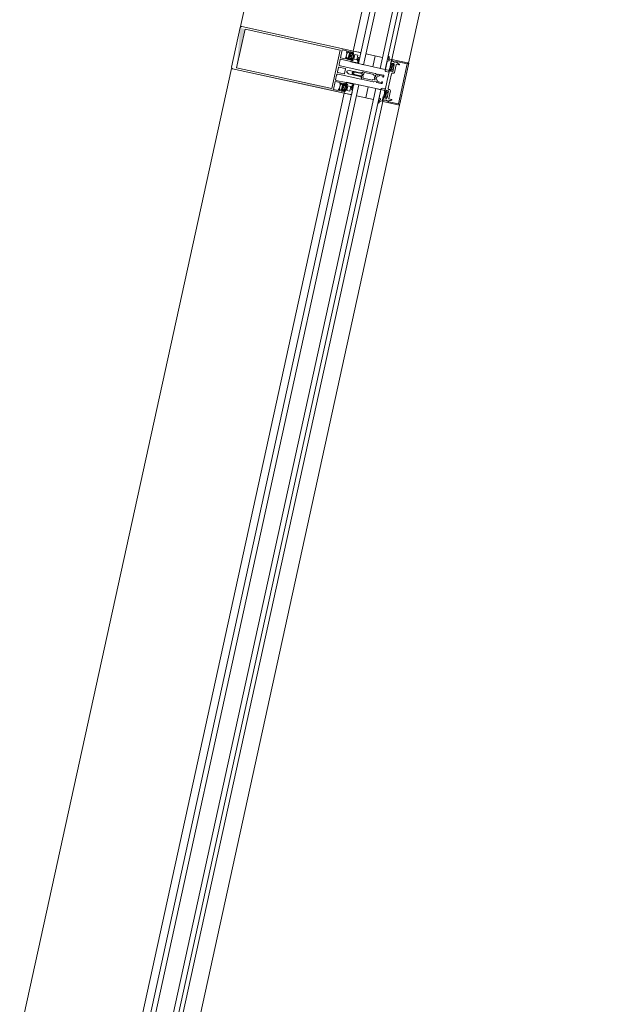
# Model space of a CAD drawing. Header units: metres. Extents: x 233012 to 233264, y 553571 to 554014.
# Tile 160 of 256: x 233198.136 to 233198.833, y 553808.751 to 553809.896. Entities that reach past the tile are written whole.
import ezdxf

# ---------------------------------------------------------------- set-up
doc = ezdxf.new("R2010")
doc.units = ezdxf.units.M
for name, color, linetype, lineweight in [('A-NL$1A_detailuitwerking', 252, 'Continuous', 5), ('A-NL$1B_3D-modellen_algemeen', 252, 'Continuous', 5), ('A-NL30_stijlen_dorpels-pui', 252, 'Continuous', 5), ('A-NL38_vlakvullingen-pui', 252, 'Continuous', 5)]:
    doc.layers.add(name, color=color, linetype=linetype, lineweight=lineweight)

# ---------------------------------------------------------------- blocks, each defined once
blk = doc.blocks.new('NLRS_21_CWP_dubbele beglazing_gen_mie - dubbele beglazing_gen-2812561-01_Situatie')
at = {"layer": 'A-NL38_vlakvullingen-pui'}
for p, q in [((0.588, 0.032), (-0.588, 0.032)), ((-0.588, 0.032), (-0.588, 0.026)), ((-0.588, 0.026), (0.588, 0.026)), ((0.588, 0.026), (0.588, 0.032)), ((0.588, 0.006), (-0.588, 0.006)), ((-0.588, 0.006), (-0.588, 0)), ((-0.588, 0), (0.588, 0)), ((0.588, 0), (0.588, 0.006))]:
    blk.add_line(p, q, dxfattribs=at)
blk = doc.blocks.new('Rectangular Mullion - NLRS_31_CWM_vliesgevelprofiel bxh 50x200_gen_mie-2811811-01_Situatie')
at = {"layer": 'A-NL30_stijlen_dorpels-pui'}
for p, q in [((233199.8898, 553827.935), (233199.6439, 553826.8115)), ((233200.0207, 553827.9063), (233199.7748, 553826.7829)), ((233200.0209, 553827.9063), (233200.0294, 553827.9044)), ((233200.0656, 553827.8965), (233199.8198, 553826.7731)), ((233200.0353, 553827.9031), (233200.0548, 553827.8988)), ((233199.8393, 553826.7688), (233200.0851, 553827.8922)), ((233199.7836, 553826.781), (233199.775, 553826.7828)), ((233199.809, 553826.7754), (233199.7895, 553826.7797))]:
    blk.add_line(p, q, dxfattribs=at)
blk = doc.blocks.new('Rectangular Mullion - vliesgevelprofiel_gen_bxh200x50-V58-01_Situatie')
at = {"layer": 'A-NL30_stijlen_dorpels-pui'}
h = blk.add_hatch(color=256, dxfattribs=at)
h.paths.add_polyline_path([(-0.025, 0.0408), (-0.0235, 0.0538), (-0.025, 0.1735)])
h.paths.add_polyline_path([(0.0229, 0.1692), (0.0235, 0.175), (-0.0229, 0.1692)])
at = {"layer": 'A-NL$1A_detailuitwerking'}
for p, q in [((-0.025, 0.1735), (-0.025, 0.0408)), ((0.0235, 0.175), (-0.0235, 0.175)), ((0.025, 0.0408), (0.025, 0.1735)), ((-0.0229, 0.0561), (-0.0229, 0.1692)), ((-0.0229, 0.1692), (0.0229, 0.1692)), ((0.0229, 0.1692), (0.0229, 0.0561)), ((-0.0235, 0.0481), (-0.0235, 0.0538)), ((-0.0235, 0.0538), (-0.0141, 0.0538)), ((-0.0217, 0.0481), (-0.0235, 0.0481)), ((0.0229, 0.0561), (-0.0229, 0.0561)), ((-0.0229, 0.0469), (-0.0217, 0.0481)), ((-0.0212, 0.0472), (-0.0222, 0.0461)), ((-0.0171, 0.0475), (-0.0205, 0.0475)), ((-0.0154, 0.0461), (-0.0164, 0.0472)), ((-0.0141, 0.0481), (-0.0159, 0.0481)), ((-0.0159, 0.0481), (-0.0147, 0.0469)), ((-0.0141, 0.0538), (-0.0141, 0.0481)), ((-0.0126, 0.0413), (-0.0126, 0.0533)), ((-0.0121, 0.0538), (-0.0065, 0.0538)), ((-0.005, 0.0523), (-0.005, 0.0253)), ((-0.0032, 0.0459), (-0.0032, 0.0533)), ((-0.0027, 0.0538), (0.0027, 0.0538)), ((0.0032, 0.0533), (0.0032, 0.0459)), ((0.005, 0.0253), (0.005, 0.0523)), ((0.0065, 0.0538), (0.0121, 0.0538)), ((0.0126, 0.0533), (0.0126, 0.0413)), ((0.0141, 0.0481), (0.0141, 0.0538)), ((0.0141, 0.0538), (0.0235, 0.0538)), ((0.0159, 0.0481), (0.0141, 0.0481)), ((0.0147, 0.0469), (0.0159, 0.0481)), ((0.0164, 0.0472), (0.0154, 0.0461)), ((0.0205, 0.0475), (0.0171, 0.0475)), ((0.0222, 0.0461), (0.0212, 0.0472)), ((0.0235, 0.0481), (0.0217, 0.0481)), ((0.0217, 0.0481), (0.0229, 0.0469)), ((0.0235, 0.0538), (0.0235, 0.0481)), ((-0.025, 0.0408), (-0.0231, 0.0408)), ((-0.0236, 0.0408), (-0.025, 0.0408)), ((-0.025, 0.0408), (-0.025, 0.0329)), ((-0.0229, 0.0401), (-0.0236, 0.0408)), ((-0.0235, 0.0422), (-0.0235, 0.0449)), ((-0.0235, 0.0449), (-0.0141, 0.0449)), ((-0.0217, 0.0422), (-0.0235, 0.0422)), ((-0.0231, 0.0408), (-0.0217, 0.0422)), ((-0.0219, 0.0408), (-0.023, 0.0408)), ((-0.0216, 0.0401), (-0.0229, 0.0401)), ((-0.0228, 0.0402), (-0.0214, 0.0401)), ((-0.0218, 0.0445), (-0.0226, 0.0435)), ((-0.0216, 0.0384), (-0.016, 0.0384)), ((-0.0216, 0.0349), (-0.0216, 0.0384)), ((-0.016, 0.0349), (-0.0216, 0.0349)), ((-0.0212, 0.0417), (-0.0212, 0.0429)), ((-0.0207, 0.0434), (-0.0197, 0.0434)), ((-0.0198, 0.0412), (-0.0207, 0.0412)), ((-0.0176, 0.044), (-0.02, 0.044)), ((-0.0192, 0.0427), (-0.0198, 0.0412)), ((-0.0178, 0.0412), (-0.0184, 0.0427)), ((-0.0179, 0.0434), (-0.0169, 0.0434)), ((-0.0169, 0.0412), (-0.0178, 0.0412)), ((-0.0164, 0.0429), (-0.0164, 0.0417)), ((-0.0161, 0.0402), (-0.0147, 0.0402)), ((-0.016, 0.0384), (-0.016, 0.0349)), ((-0.0141, 0.0422), (-0.0159, 0.0422)), ((-0.0159, 0.0422), (-0.0145, 0.0408)), ((-0.015, 0.0435), (-0.0158, 0.0445)), ((-0.0146, 0.0389), (-0.0158, 0.0401)), ((-0.0126, 0.0408), (-0.0157, 0.0408)), ((-0.0145, 0.0408), (-0.0131, 0.0408)), ((-0.0141, 0.0449), (-0.0141, 0.0422)), ((-0.0126, 0.0332), (-0.0126, 0.0408)), ((0.0027, 0.0454), (-0.0027, 0.0454)), ((-0.002, 0.0406), (-0.0009, 0.0426)), ((-0.002, 0.0283), (-0.002, 0.0406)), ((-0.0009, 0.0363), (-0.0019, 0.0346)), ((-0.0013, 0.0338), (-0.0004, 0.0354)), ((0.0004, 0.0353), (0.0013, 0.0338)), ((0.0009, 0.0426), (0.002, 0.0406)), ((0.0019, 0.0346), (0.0009, 0.0363)), ((0.002, 0.0406), (0.002, 0.0283)), ((0.0157, 0.0408), (0.0126, 0.0408)), ((0.0126, 0.0408), (0.0126, 0.0332)), ((0.0131, 0.0408), (0.0145, 0.0408)), ((0.0141, 0.0422), (0.0141, 0.0449)), ((0.0141, 0.0449), (0.0235, 0.0449)), ((0.0159, 0.0422), (0.0141, 0.0422)), ((0.0145, 0.0408), (0.0159, 0.0422)), ((0.0158, 0.0401), (0.0146, 0.0389)), ((0.0147, 0.0402), (0.0161, 0.0402)), ((0.0158, 0.0445), (0.015, 0.0435)), ((0.016, 0.0349), (0.016, 0.0384)), ((0.016, 0.0384), (0.0216, 0.0384)), ((0.0216, 0.0349), (0.016, 0.0349)), ((0.0164, 0.0417), (0.0164, 0.0429)), ((0.0169, 0.0434), (0.0179, 0.0434)), ((0.0178, 0.0412), (0.0169, 0.0412)), ((0.02, 0.044), (0.0176, 0.044)), ((0.0184, 0.0427), (0.0178, 0.0412)), ((0.0198, 0.0412), (0.0192, 0.0427)), ((0.0197, 0.0434), (0.0207, 0.0434)), ((0.0207, 0.0412), (0.0198, 0.0412)), ((0.0212, 0.0429), (0.0212, 0.0417)), ((0.0214, 0.0401), (0.0228, 0.0402)), ((0.0229, 0.0401), (0.0216, 0.0401)), ((0.0216, 0.0384), (0.0216, 0.0349)), ((0.0235, 0.0422), (0.0217, 0.0422)), ((0.0217, 0.0422), (0.0231, 0.0408)), ((0.0226, 0.0435), (0.0218, 0.0445)), ((0.023, 0.0408), (0.0219, 0.0408)), ((0.0236, 0.0408), (0.0229, 0.0401)), ((0.0231, 0.0408), (0.025, 0.0408)), ((0.0235, 0.0449), (0.0235, 0.0422)), ((0.025, 0.0408), (0.0236, 0.0408)), ((0.025, 0.0329), (0.025, 0.0408)), ((-0.025, 0.0329), (-0.0245, 0.032)), ((-0.0245, 0.032), (-0.0197, 0.032)), ((-0.0197, 0.032), (-0.0189, 0.0334)), ((-0.0157, 0.0331), (-0.017, 0.0336)), ((-0.0167, 0.0343), (-0.0143, 0.0332)), ((-0.0135, 0.0329), (-0.0157, 0.0331)), ((-0.0143, 0.0332), (-0.0126, 0.0332)), ((-0.0137, 0.032), (-0.0129, 0.032)), ((-0.0034, 0.0248), (-0.005, 0.0248)), ((-0.005, 0.0248), (-0.005, 0.0107)), ((-0.0045, 0.0248), (-0.0035, 0.0248)), ((-0.003, 0.0233), (-0.0017, 0.0233)), ((-0.0025, 0.0267), (-0.002, 0.0283)), ((-0.0025, 0.0258), (-0.0025, 0.0267)), ((-0.0017, 0.0233), (-0.0005, 0.024)), ((0.0005, 0.024), (0.0017, 0.0233)), ((0.0017, 0.0233), (0.003, 0.0233)), ((0.002, 0.0283), (0.0025, 0.0267)), ((0.0025, 0.0267), (0.0025, 0.0258)), ((0.005, 0.0248), (0.0034, 0.0248)), ((0.0035, 0.0248), (0.0045, 0.0248)), ((0.005, 0.0107), (0.005, 0.0248)), ((0.0126, 0.0332), (0.0143, 0.0332)), ((0.0129, 0.032), (0.0137, 0.032)), ((0.0157, 0.0331), (0.0135, 0.0329)), ((0.0143, 0.0332), (0.0167, 0.0343)), ((0.017, 0.0336), (0.0157, 0.0331)), ((0.0189, 0.0334), (0.0197, 0.032)), ((0.0197, 0.032), (0.0245, 0.032)), ((0.0245, 0.032), (0.025, 0.0329)), ((-0.0035, 0.0119), (-0.0035, 0.0228)), ((-0.0026, 0.0119), (-0.0035, 0.0119)), ((-0.0026, 0.0096), (-0.0026, 0.0119)), ((0.0035, 0.0119), (0.0026, 0.0119)), ((0.0026, 0.0119), (0.0026, 0.0096)), ((0.0035, 0.0228), (0.0035, 0.0119)), ((-0.0217, 0), (-0.0227, -0.0018)), ((-0.0105, 0), (-0.0217, 0)), ((-0.0099, -0.0011), (-0.0105, 0)), ((-0.0037, 0.0075), (-0.005, 0.0069)), ((-0.005, 0.0069), (-0.005, 0.0011)), ((-0.0048, 0.0098), (-0.0037, 0.0075)), ((-0.0037, 0.0011), (-0.0037, 0.0047)), ((-0.0027, 0.0011), (-0.0037, 0.0011)), ((-0.0034, 0.0055), (-0.0007, 0.0082)), ((-0.0011, 0.0099), (-0.0017, 0.0092)), ((0.0007, 0.0082), (0.0034, 0.0055)), ((0.0017, 0.0092), (0.0011, 0.0099)), ((0.0037, 0.0011), (0.0027, 0.0011)), ((0.0037, 0.0075), (0.0048, 0.0098)), ((0.005, 0.0069), (0.0037, 0.0075)), ((0.0037, 0.0047), (0.0037, 0.0011)), ((0.005, 0.0011), (0.005, 0.0069)), ((0.0105, 0), (0.0099, -0.0011)), ((0.0217, 0), (0.0105, 0)), ((0.0227, -0.0018), (0.0217, 0)), ((-0.0239, -0.005), (-0.025, -0.005)), ((-0.025, -0.005), (-0.025, -0.0235)), ((-0.0249, -0.0027), (-0.0248, -0.0045)), ((-0.0248, -0.0045), (-0.0193, -0.0045)), ((-0.0227, -0.0086), (-0.0239, -0.005)), ((-0.0237, -0.0122), (-0.0234, -0.0111)), ((-0.0203, -0.005), (-0.0235, -0.005)), ((-0.0235, -0.005), (-0.0225, -0.0088)), ((-0.0207, -0.008), (-0.0207, -0.0064)), ((-0.0207, -0.0064), (-0.0195, -0.0064)), ((-0.0195, -0.0055), (-0.0203, -0.005)), ((-0.02, -0.011), (-0.0108, -0.011)), ((-0.0194, -0.0062), (-0.0199, -0.0068)), ((-0.0199, -0.0068), (-0.0194, -0.0076)), ((-0.0113, -0.009), (-0.0197, -0.009)), ((-0.0195, -0.0064), (-0.0195, -0.0055)), ((-0.0185, -0.0064), (-0.0185, -0.0048)), ((-0.0185, -0.0048), (-0.0172, -0.0048)), ((-0.0163, -0.0064), (-0.0185, -0.0064)), ((-0.018, -0.0071), (-0.0142, -0.0071)), ((-0.0172, -0.0048), (-0.0163, -0.0064)), ((-0.0159, -0.0064), (-0.015, -0.0048)), ((-0.0137, -0.0064), (-0.0159, -0.0064)), ((-0.015, -0.0048), (-0.0137, -0.0048)), ((-0.0137, -0.0048), (-0.0137, -0.0064)), ((-0.0129, -0.0045), (-0.0099, -0.0045)), ((-0.0123, -0.0068), (-0.0128, -0.0062)), ((-0.0128, -0.0076), (-0.0123, -0.0068)), ((-0.0117, -0.005), (-0.0125, -0.0055)), ((-0.0125, -0.0055), (-0.0125, -0.0064)), ((-0.0125, -0.0064), (-0.0113, -0.0064)), ((0, -0.005), (-0.0117, -0.005)), ((-0.0113, -0.0064), (-0.0113, -0.009)), ((-0.0099, -0.0045), (-0.0099, -0.0011)), ((-0.0098, -0.01), (-0.0098, -0.0091)), ((-0.0088, -0.0081), (0, -0.0081)), ((0.0117, -0.005), (0, -0.005)), ((0, -0.0081), (0.0088, -0.0081)), ((0.0098, -0.0091), (0.0098, -0.01)), ((0.0099, -0.0011), (0.0099, -0.0045)), ((0.0099, -0.0045), (0.0129, -0.0045)), ((0.0108, -0.011), (0.02, -0.011)), ((0.0113, -0.009), (0.0113, -0.0064)), ((0.0113, -0.0064), (0.0125, -0.0064)), ((0.0197, -0.009), (0.0113, -0.009)), ((0.0125, -0.0055), (0.0117, -0.005)), ((0.0128, -0.0062), (0.0123, -0.0068)), ((0.0123, -0.0068), (0.0128, -0.0076)), ((0.0125, -0.0064), (0.0125, -0.0055)), ((0.0137, -0.0064), (0.0137, -0.0048)), ((0.0137, -0.0048), (0.015, -0.0048)), ((0.0159, -0.0064), (0.0137, -0.0064)), ((0.0142, -0.0071), (0.018, -0.0071)), ((0.015, -0.0048), (0.0159, -0.0064)), ((0.0163, -0.0064), (0.0172, -0.0048)), ((0.0185, -0.0064), (0.0163, -0.0064)), ((0.0172, -0.0048), (0.0185, -0.0048)), ((0.0185, -0.0048), (0.0185, -0.0064)), ((0.0193, -0.0045), (0.0248, -0.0045)), ((0.0199, -0.0068), (0.0194, -0.0062)), ((0.0194, -0.0076), (0.0199, -0.0068)), ((0.0203, -0.005), (0.0195, -0.0055)), ((0.0195, -0.0055), (0.0195, -0.0064)), ((0.0195, -0.0064), (0.0207, -0.0064)), ((0.0235, -0.005), (0.0203, -0.005)), ((0.0207, -0.0064), (0.0207, -0.008)), ((0.0225, -0.0088), (0.0235, -0.005)), ((0.0239, -0.005), (0.0227, -0.0086)), ((0.0234, -0.0111), (0.0237, -0.0122)), ((0.025, -0.005), (0.0239, -0.005)), ((0.0248, -0.0045), (0.0249, -0.0027)), ((0.025, -0.0235), (0.025, -0.005)), ((-0.0237, -0.0235), (-0.0237, -0.0122)), ((-0.0205, -0.0144), (-0.0205, -0.0115)), ((0.0205, -0.0115), (0.0205, -0.0144)), ((0.0237, -0.0122), (0.0237, -0.0235)), ((0.0237, -0.0235), (-0.0237, -0.0235)), ((-0.0235, -0.025), (0.0235, -0.025))]:
    blk.add_line(p, q, dxfattribs=at)
for centre, radius, start, end in [((-0.0479, 0.0302), 0.05, 1.4173, 5.0304), ((0.0479, 0.0302), 0.0494, 175.7977, 184.735), ((-0.0479, 0.0302), 0.0494, 355.265, 4.2023), ((-0.0405, -0.0208), 0.02, 18.18, 31.3119)]:
    blk.add_arc(centre, radius, start, end, dxfattribs=at)
for centre, major_axis, start_param, end_param in [((-0.0235, 0.1735), (0, 0.0015), 0, 1.570797), ((0.0235, 0.1735), (-0.00134, 0.00068), 3.610616, 5.181413), ((-0.0226, 0.0465), (0.00015, 0.000477), 1.089743, 4.231336), ((-0.0205, 0.0465), (-0.000747, 0.000665), 5.439233, 6.224631), ((-0.0171, 0.0465), (0.000949, 0.000316), 0.463648, 1.249046), ((-0.015, 0.0465), (0.000009, 0.0005), 2.374704, 5.516297), ((-0.0121, 0.0533), (0.000438, 0.000241), 1.068763, 2.639559), ((-0.0065, 0.0523), (0.00106, 0.00106), 5.497787, 7.068583), ((-0.0027, 0.0533), (0.000417, 0.000275), 0.987844, 2.55864), ((-0.0027, 0.0459), (-0.000101, 0.00049), 1.36835, 2.939147), ((0.0027, 0.0533), (0.000479, 0.000145), 5.989184, 7.55998), ((0.0027, 0.0459), (0.000069, 0.000495), 3.280743, 4.851539), ((0.0065, 0.0523), (0.00145, 0.00038), 1.314602, 2.885398), ((0.0121, 0.0533), (0.0005, 0.000018), 6.247532, 7.818328), ((0.015, 0.0465), (-0.00008, 0.000494), 0.624523, 3.766116), ((0.0171, 0.0465), (0.000973, 0.00023), 1.338972, 2.124371), ((0.0205, 0.0465), (-0.00099, 0.000139), 4.066141, 4.851539), ((0.0226, 0.0465), (-0.000218, 0.00045), 1.904941, 5.046534), ((-0.0228, 0.0405), (-0.000272, 0.000187), 5.926495, 8.415104), ((-0.0218, 0.0434), (-0.00042, 0.000656), 0.855684, 2.323661), ((-0.019, 0.0419), (-0.0029, 0.00121), 0.143822, 0.749382), ((-0.0212, 0.044), (0.00074, 0.000305), 0.481671, 2.052467), ((-0.0187, 0.0434), (-0.00275, 0.00338), 1.737235, 3.180711), ((-0.0188, 0.0437), (0.00421, 0.00128), 3.790712, 5.063531), ((-0.0207, 0.0429), (0.000191, 0.000462), 0.392699, 1.963495), ((-0.0207, 0.0417), (0, 0.0005), 1.570796, 3.141593), ((-0.0198, 0.0449), (0.000871, 0.000312), 3.119136, 4.159926), ((-0.0197, 0.0429), (0.00029, 0.000418), 4.931333, 6.889198), ((-0.0179, 0.0429), (0, 0.000509), 0, 1.957866), ((-0.0178, 0.0449), (0.000078, 0.000922), 3.434707, 4.475497), ((-0.0168, 0.034), (0.000208, 0.000281), 0.218792, 3.289317), ((-0.0164, 0.044), (-0.000794, 0.000098), 3.979138, 5.533029), ((-0.0169, 0.0429), (0.000178, 0.000467), 5.07571, 6.646506), ((-0.0169, 0.0417), (0.000224, 0.000447), 3.60524, 5.176037), ((-0.0186, 0.0419), (-0.00309, 0.00055), 2.965091, 3.571207), ((-0.0158, 0.0434), (-0.000096, 0.000774), 3.265663, 4.733634), ((-0.0147, 0.0395), (0.000532, 0.000373), 4.187828, 7.242969), ((-0.0131, 0.0413), (0.000491, 0.000095), 4.522136, 6.092932), ((0.0479, 0.0302), (0.0263, 0.0425), 2.037369, 2.10043), ((0, 0.0421), (-0.001, 0.00003), 3.695167, 5.789562), ((0, 0.0358), (-0.000551, 0.000835), 4.652438, 6.72012), ((0, 0.0351), (0.000492, 0.000091), 0.340637, 2.397257), ((0.0131, 0.0413), (0.000045, 0.000498), 1.660723, 3.231519), ((0.0147, 0.0395), (0.000479, 0.000439), 0.828624, 3.883765), ((0.0158, 0.0434), (-0.000361, 0.000691), 0.944564, 2.412535), ((0.0186, 0.0419), (-0.00309, 0.00057), 6.211958, 6.818073), ((0.0164, 0.044), (-0.0008, 0.000022), 4.041581, 5.595472), ((0.0187, 0.0434), (0.00408, 0.00154), 3.629782, 5.073258), ((0.0188, 0.0437), (-0.00406, 0.00169), 1.318109, 2.590928), ((0.0169, 0.0429), (-0.000077, 0.000494), 6.128334, 7.69913), ((0.0169, 0.0417), (0.000224, 0.000447), 2.034444, 3.60524), ((0.0168, 0.034), (0.000051, 0.000346), 3.778279, 6.848805), ((0.0178, 0.0449), (0.000925, 0.000023), 3.437778, 4.478568), ((0.0179, 0.0429), (0.000463, 0.00021), 5.470133, 7.427998), ((0.0197, 0.0429), (0.000384, 0.000334), 0.854261, 2.812127), ((0.0198, 0.0449), (-0.000787, 0.000486), 2.332935, 3.373724), ((0.0212, 0.044), (-0.000777, 0.000191), 4.080745, 5.651541), ((0.0207, 0.0429), (-0.000236, 0.000441), 4.220992, 5.791788), ((0.0207, 0.0417), (-0.000199, 0.000459), 2.73277, 4.303566), ((0.019, 0.0419), (-0.00313, 0.00029), 2.882626, 3.488186), ((0.0218, 0.0434), (-0.000764, 0.000153), 2.016696, 3.484673), ((0.0228, 0.0405), (0.000011, 0.00033), 3.214304, 5.702913), ((-0.0137, 0.0427), (-0.0037, 0.01), 2.275457, 2.785703), ((-0.0134, 0.0323), (0.000476, 0.000365), 5.105496, 7.288456), ((-0.0045, 0.0253), (-0.000073, 0.000495), 1.425068, 2.995864), ((-0.0035, 0.0258), (-0.000759, 0.000651), 2.27987, 3.850666), ((-0.003, 0.0228), (0.000094, 0.000491), 0.190253, 1.761049), ((-0.0034, 0.0263), (0.00085, 0.00123), 3.746317, 5.392409), ((0, 0.0261), (-0.000916, 0.000916), 0.784951, 2.35613), ((0, 0.0231), (0.00026, 0.000968), 6.024039, 7.050589), ((0, 0.0261), (0.000916, 0.000916), 3.926865, 5.498043), ((0.0034, 0.0263), (0.00106, 0.00106), 2.280898, 3.926991), ((0.0035, 0.0258), (0.000894, 0.000447), 2.677945, 4.248741), ((0.003, 0.0228), (0.000094, 0.000491), 4.902642, 6.473438), ((0.0045, 0.0253), (0.000491, 0.000095), 4.522136, 6.092932), ((0.0134, 0.0323), (-0.000526, 0.000289), 5.127272, 7.310232), ((0.0137, 0.0427), (0.00589, 0.00893), 3.724545, 4.234792), ((-0.003, 0.0107), (-0.00168, 0.00109), 0.576286, 1.012179), ((-0.004, 0.0011), (-0.000851, 0.000526), 0.553574, 2.300346), ((-0.0037, 0.0011), (-0.000689, 0.000725), 2.206027, 3.952898), ((-0.0027, 0.0047), (0.000973, 0.00023), 2.124361, 2.909769), ((-0.0021, 0.0096), (-0.000133, 0.000482), 1.269335, 3.656781), ((0, 0.0089), (-0.00064, 0.00136), 5.844841, 6.63087), ((0, 0.0075), (-0.000995, 0.000098), 4.810157, 5.59648), ((0, 0.0089), (0.00106, 0.00106), 0, 0.786029), ((0, 0.0075), (-0.0009, 0.000435), 4.377786, 5.16411), ((0.0021, 0.0096), (0.000017, 0.0005), 2.390403, 4.777849), ((0.0037, 0.0011), (0.000954, 0.000301), 2.836182, 4.583053), ((0.0027, 0.0047), (-0.000433, 0.000901), 4.264357, 5.049764), ((0.004, 0.0011), (-0.000238, 0.000971), 2.725757, 4.472529), ((0.003, 0.0107), (0.00136, 0.00146), 5.026291, 5.462185), ((-0.0275, -0.0005), (-0.000179, 0.000356), 5.816041, 8.699377), ((-0.0289, -0.0059), (0.0019, 0.00472), 5.774591, 6.407606), ((-0.0279, -0.0064), (-0.0034, 0.00526), 4.937872, 5.648125), ((-0.0232, -0.0016), (-0.00002, 0.0005), 2.315222, 4.147817), ((-0.0213, -0.0106), (-0.00021, 0.00212), 0.853429, 1.671043), ((-0.0229, -0.0101), (-0.000186, 0.000572), 6.098445, 8.08587), ((-0.0234, -0.0088), (0.000392, 0.00058), 4.259893, 5.620941), ((-0.0231, -0.0089), (-0.000567, 0.000163), 2.039914, 3.694817), ((-0.0197, -0.008), (-0.000984, 0.000175), 0.176495, 1.747291), ((-0.02, -0.0115), (-0.000109, 0.000487), 6.059964, 7.63516), ((-0.0136, -0.0055), (-0.00565, 0.00119), 0.037592, 0.33537), ((-0.0188, -0.0071), (0.000752, 0.000274), 3.490658, 5.934119), ((-0.0134, -0.0071), (-0.000545, 0.000585), 0.821052, 3.264513), ((-0.0186, -0.0055), (-0.0054, 0.00202), 3.371602, 3.66938), ((-0.0108, -0.01), (0.00099, 0.000135), 4.576916, 6.147712), ((-0.0088, -0.0091), (0.00016, 0.000986), 0.160875, 1.731672), ((0.0088, -0.0091), (0.000994, 0.000098), 6.184488, 7.755284), ((0.0108, -0.01), (0.000828, 0.00056), 2.546448, 4.117244), ((0.0186, -0.0055), (0.00385, 0.0043), 2.132148, 2.429925), ((0.0134, -0.0071), (-0.000725, 0.000338), 1.134464, 3.577925), ((0.0188, -0.0071), (-0.000545, 0.000585), 0.821052, 3.264513), ((0.0136, -0.0055), (-0.00521, 0.00247), 3.45679, 3.754568), ((0.0197, -0.008), (-0.000792, 0.000609), 2.225893, 3.79669), ((0.02, -0.0115), (0.00025, 0.000432), 5.234915, 6.81011), ((0.0405, -0.0208), (0.0079, 0.0184), 1.429922, 1.659117), ((0.0231, -0.0089), (0.000351, 0.000474), 1.933959, 3.588861), ((0.0234, -0.0088), (-0.000694, 0.000089), 6.096728, 7.458055), ((0.0232, -0.0016), (0.000115, 0.000487), 2.326219, 4.158815), ((0.0213, -0.0106), (0.00163, 0.00137), 5.381461, 6.199018), ((0.0229, -0.0101), (-0.000427, 0.000424), 3.377916, 5.36534), ((0.0279, -0.0064), (0.006, 0.00179), 1.341626, 2.05188), ((0.0289, -0.0059), (0.00507, 0.00044), 1.742832, 2.375847), ((0.0275, -0.0005), (-0.000114, 0.000382), 3.109846, 5.993182), ((-0.021, -0.0144), (0.000426, 0.000262), 2.907544, 5.731836), ((0.021, -0.0144), (0.000465, 0.000184), 2.765017, 5.589309), ((-0.0235, -0.0235), (-0.0013, 0.00074), 0.515188, 2.085985), ((0.0235, -0.0235), (-0.00046, 0.00143), 2.831899, 4.400972)]:
    blk.add_ellipse(centre, major_axis=major_axis, ratio=1, start_param=start_param, end_param=end_param, dxfattribs=at)
blk = doc.blocks.new('Rectangular Mullion - NLRS_31_CWM_vliesgevelprofiel bxh 50x200_gen_mie-V61-01_Situatie')
at = {"layer": 'A-NL30_stijlen_dorpels-pui'}
for p, q in [((-0.025, 0.025), (0.025, 0.025)), ((-0.025, 0.005), (-0.025, 0.025)), ((0.025, 0.025), (0.025, 0.005)), ((-0.012, 0.005), (-0.025, 0.005)), ((-0.012, -0.041), (-0.012, 0.005)), ((0.025, 0.005), (0.012, 0.005)), ((0.012, 0.005), (0.012, -0.041)), ((-0.025, -0.041), (-0.012, -0.041)), ((0.012, -0.041), (0.025, -0.041))]:
    blk.add_line(p, q, dxfattribs=at)
blk = doc.blocks.new('NLRS_41_GM_WPB_geisoleerde kantplank_gen_mie - d_175-6804788-01_Situatie')
at = {"layer": 'A-NL$1B_3D-modellen_algemeen'}
for p, q in [((1.8325, 0.015), (1.8195, 0.015)), ((1.8695, 0.015), (1.8565, 0.015))]:
    blk.add_line(p, q, dxfattribs=at)

msp = doc.modelspace()

# ---------------------------------------------------------------- block references
at = {"layer": 'A-NL$1B_3D-modellen_algemeen', "rotation": 77.6567290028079}
msp.add_blockref('NLRS_41_GM_WPB_geisoleerde kantplank_gen_mie - d_175-6804788-01_Situatie', (233198.1636, 553808.0242), dxfattribs=at)
at = {"layer": 'A-NL30_stijlen_dorpels-pui'}
for p in [(-1.2517, -16.9236), (-1.5082, -18.0959)]:
    msp.add_blockref('Rectangular Mullion - NLRS_31_CWM_vliesgevelprofiel bxh 50x200_gen_mie-2811811-01_Situatie', p, dxfattribs=at)
at = {"layer": 'A-NL30_stijlen_dorpels-pui', "rotation": 77.656729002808}
msp.add_blockref('Rectangular Mullion - vliesgevelprofiel_gen_bxh200x50-V58-01_Situatie', (233198.5579, 553809.8261), dxfattribs=at)
at = {"layer": 'A-NL30_stijlen_dorpels-pui', "extrusion": (0, 0, -1), "rotation": 102.343270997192}
msp.add_blockref('Rectangular Mullion - NLRS_31_CWM_vliesgevelprofiel bxh 50x200_gen_mie-V61-01_Situatie', (-233198.5579, 553809.8261), dxfattribs=at)
at = {"layer": 'A-NL38_vlakvullingen-pui', "rotation": 77.656729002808}
for p in [(233198.6861, 553810.4122), (233198.4296, 553809.2399)]:
    msp.add_blockref('NLRS_21_CWP_dubbele beglazing_gen_mie - dubbele beglazing_gen-2812561-01_Situatie', p, dxfattribs=at)

doc.saveas('drawing.dxf')
